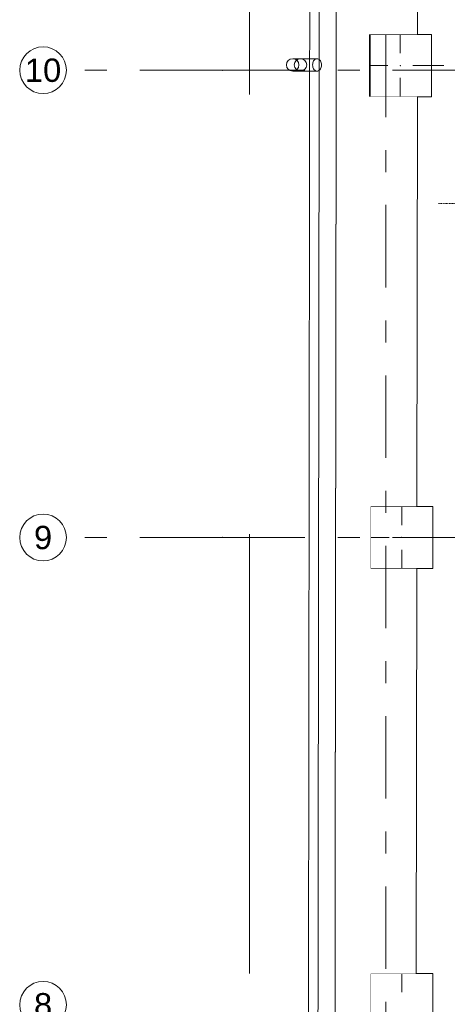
# Model space of a CAD drawing. Header units: millimetres. Extents: x -47038 to 86296, y -75637 to 48966.
# Tile 62 of 174: x -40391 to -37646, y 26784 to 33105. Entities that reach past the tile are written whole.
import ezdxf
from ezdxf.enums import TextEntityAlignment as Align

# ---------------------------------------------------------------- set-up
doc = ezdxf.new("R2010")
doc.units = ezdxf.units.MM
for name, pattern in [('DASHDOT', [1, 0.5, -0.25, 0, -0.25]), ('Przerywana', [564.444447, 282.222223, -282.222223]), ('Przerywana podwójnie', [109.361107, 52.916665, -21.166666, 14.111111, -21.166666]), ('Wipeout_Contour', [1000, 0, -1000])]:
    doc.linetypes.add(name, pattern=pattern)
for name, color, linetype, lineweight, true_color in [('00 - nowa technologia myjni_Nr_pióra__95', 7, 'Continuous', 20, 0x7c7c7c), ('103-Z Zakres opracowania_Nr_pióra__95', 7, 'Continuous', 140, 0x7c7c7c), ('280-A Dachy Powłoki_Nr_pióra__95', 7, 'Continuous', 20, 0x7c7c7c), ('410-K Osie główne_Nr_pióra__95', 7, 'Continuous', 20, 0x7c7c7c), ('420-K Ściany_Nr_pióra__95', 7, 'Continuous', 20, 0x7c7c7c), ('440-K Słupy_Nr_pióra__95', 7, 'Continuous', 20, 0x7c7c7c), ('460 - Stropy_Nr_pióra__95', 7, 'Continuous', 20, 0x7c7c7c), ('530 - Rynny i rury spustowe_Nr_pióra__95', 7, 'Continuous', 20, 0x7c7c7c)]:
    doc.layers.add(name, color=color, linetype=linetype, lineweight=lineweight, true_color=true_color)
doc.layers.add('410-K Osie główne_Nr_pióra__11', color=7, linetype='Continuous', lineweight=0)
doc.layers.add('XREF', color=8, linetype='Continuous', lineweight=9)
doc.layers.add('420-K Ściany', color=7, linetype='Continuous')
doc.styles.add('STYL_AUTOMATYCZNY_1', font='arial.ttf')

# ---------------------------------------------------------------- blocks, each defined once
blk = doc.blocks.new('parter 2025.10.15')
at = {"layer": '00 - nowa technologia myjni_Nr_pióra__95', "color": 8, "linetype": 'DASHDOT', "lineweight": 5}
blk.add_line((201.24, 2648.33), (75.79, 2648.33), dxfattribs=at)
at = {"layer": '103-Z Zakres opracowania_Nr_pióra__95', "color": 8, "linetype": 'Przerywana', "lineweight": 5}
blk.add_lwpolyline([(-45.53, 3079.65), (654.37, 3079.65), (654.37, 2747.81), (1099.75, 2747.81), (1099.75, 2276.77), (655.29, 2276.77), (655.29, -103.95), (-45.53, -103.95)], close=True, dxfattribs=at)
at = {"layer": '280-A Dachy Powłoki_Nr_pióra__95', "color": 8, "linetype": 'Continuous', "lineweight": 5, "flags": 128}
for points in [[(-10.18, 59.91), (-6.55, 3006.84)], [(13.45, 3006.84), (13.45, 59.93)], [(14.52, 59.93), (14.52, 3006.84)], [(31.49, 59.91), (31.49, 3006.82)], [(31.84, 3006.82), (31.84, 59.91)]]:
    blk.add_lwpolyline(points, dxfattribs=at)
at = {"layer": '410-K Osie główne_Nr_pióra__95', "color": 8, "linetype": 'Przerywana podwójnie', "lineweight": 5}
for p, q in [((-63, 2733.81), (-163, 2733.81)), ((-63, 2433.81), (-163, 2433.81))]:
    blk.add_line(p, q, dxfattribs=at)
at = {"layer": '410-K Osie główne_Nr_pióra__95', "color": 8, "linetype": 'Continuous', "lineweight": 5}
for centre in [(-178, 2733.81), (-178, 2433.81), (-178, 2133.81)]:
    blk.add_circle(centre, 15, dxfattribs=at)
at = {"layer": '410-K Osie główne_Nr_pióra__95', "color": 8, "linetype": 'Przerywana podwójnie', "lineweight": 5}
for p in [(-63, 2733.81), (-63, 2733.81), (-63, 2433.81), (-63, 2433.81)]:
    blk.add_point(p, dxfattribs=at)
at = {"layer": '420-K Ściany_Nr_pióra__95', "color": 8, "linetype": 'Continuous', "lineweight": 5, "flags": 128}
blk.add_lwpolyline([(-0.35, 3069.65), (-4.21, -3.07)], dxfattribs=at)
at = {"layer": '440-K Słupy_Nr_pióra__95', "color": 8, "linetype": 'Continuous', "lineweight": 5}
for p, q in [((51.2, 2744.81), (51.2, 2764.81)), ((43.2, 2736.81), (23.2, 2736.81)), ((59.2, 2736.81), (79.2, 2736.81)), ((51.2, 2728.81), (51.2, 2708.81)), ((52.2, 2441.81), (52.2, 2461.81)), ((44.2, 2433.81), (24.2, 2433.81)), ((60.2, 2433.81), (80.2, 2433.81)), ((52.2, 2425.81), (52.2, 2405.81)), ((52.2, 2141.81), (52.2, 2161.81))]:
    blk.add_line(p, q, dxfattribs=at)
at = {"layer": '440-K Słupy_Nr_pióra__95', "color": 8, "linetype": 'Continuous', "lineweight": 5, "flags": 128}
for points in [[(31.2, 2716.81), (71.2, 2716.81), (71.2, 2756.81), (31.2, 2756.81)], [(32.2, 2413.81), (72.2, 2413.81), (72.2, 2453.81), (32.2, 2453.81)], [(32.2, 2113.81), (72.2, 2113.81), (72.2, 2153.81), (32.2, 2153.81)]]:
    blk.add_lwpolyline(points, close=True, dxfattribs=at)
at = {"layer": '440-K Słupy_Nr_pióra__95', "color": 8, "linetype": 'Continuous', "lineweight": 5}
for p in [(51.2, 2736.81), (52.2, 2433.81)]:
    blk.add_point(p, dxfattribs=at)
at = {"layer": '530 - Rynny i rury spustowe_Nr_pióra__95', "color": 8, "linetype": 'Continuous', "lineweight": 5}
for p, q in [((-17.79, 2741.2), (-12.79, 2741.2)), ((-2.18, 2741.2), (-12.79, 2741.2)), ((-12.79, 2733.2), (-17.79, 2733.2)), ((-12.79, 2733.2), (-2.18, 2733.2))]:
    blk.add_line(p, q, dxfattribs=at)
at = {"layer": '530 - Rynny i rury spustowe_Nr_pióra__95', "color": 8, "linetype": 'Continuous', "lineweight": 5, "flags": 128}
for points in [[(-12.79, 2741.2, -1), (-12.79, 2733.2, -1)], [(-12.79, 2733.2, -1), (-12.79, 2741.2, -1)], [(-12.79, 2733.2, -1), (-12.79, 2741.2, -1)], [(-12.79, 2733.2, 1), (-12.79, 2741.2, 1)], [(-12.79, 2733.2, 1), (-12.79, 2741.2, 1)], [(-12.79, 2741.2, 1), (-12.79, 2733.2, 1)]]:
    blk.add_lwpolyline(points, format="xyb", close=True, dxfattribs=at)
blk.add_lwpolyline([(-2.18, 2733.2), (-1.69, 2733.26), (-1.21, 2733.44), (-0.77, 2733.73), (-0.36, 2734.13), (-0.01, 2734.63), (0.27, 2735.2), (0.48, 2735.83), (0.61, 2736.5), (0.65, 2737.2), (0.61, 2737.89), (0.48, 2738.57), (0.27, 2739.2), (-0.01, 2739.77), (-0.36, 2740.26), (-0.77, 2740.66), (-1.21, 2740.96), (-1.69, 2741.14), (-2.18, 2741.2), (-2.67, 2741.14), (-3.15, 2740.96), (-3.59, 2740.66), (-4, 2740.26), (-4.35, 2739.77), (-4.63, 2739.2), (-4.84, 2738.57), (-4.96, 2737.89), (-5.01, 2737.2), (-4.96, 2736.5), (-4.84, 2735.83), (-4.63, 2735.2), (-4.35, 2734.63), (-4, 2734.13), (-3.59, 2733.73), (-3.15, 2733.44), (-2.67, 2733.26)], close=True, dxfattribs=at)
at = {"layer": '530 - Rynny i rury spustowe_Nr_pióra__95', "color": 8, "linetype": 'Continuous', "lineweight": 5}
for centre, start, end in [((-17.79, 2737.2), 90, 270), ((-17.79, 2737.2), 90, 270), ((-17.79, 2737.2), 270, 90), ((-17.79, 2737.2), 270, 90), ((-12.79, 2737.2), 90, 270), ((-12.79, 2737.2), 270, 90)]:
    blk.add_arc(centre, 4, start, end, dxfattribs=at)
at = {"layer": '410-K Osie główne_Nr_pióra__11', "color": 8, "lineweight": 5, "style": 'STYL_AUTOMATYCZNY_1'}
for s, p in [('10', (-178, 2741.31)), ('9', (-178, 2441.31)), ('8', (-178, 2141.31))]:
    blk.add_text(s, height=15, dxfattribs=at).set_placement(p, align=Align.TOP_CENTER)
at = {"color": 8, "linetype": 'Wipeout_Contour', "lineweight": 5, "ltscale": 6138.335975}
blk.add_wipeout([(6.75, 9.87), (8.75, 9.86), (12.58, 3056.7), (10.58, 3056.7)], dxfattribs=at).dxf.layer = '420-K Ściany'
at = {"color": 8, "linetype": 'Wipeout_Contour', "lineweight": 5, "ltscale": 6142.025808}
blk.add_wipeout([(8.77, 19.86), (18.77, 19.85), (22.57, 3046.7), (12.57, 3046.7)], dxfattribs=at).dxf.layer = '420-K Ściany'
at = {"layer": '420-K Ściany_Nr_pióra__95', "color": 8, "linetype": 'Continuous', "lineweight": 5, "flags": 128}
blk.add_lwpolyline([(10.58, 3058.7), (6.75, 9.87)], dxfattribs=at)
at = {"color": 8, "linetype": 'Wipeout_Contour', "lineweight": 5, "ltscale": 6148.220068}
blk.add_wipeout([(18.77, 19.9), (18.82, 19.9), (22.62, 3046.65), (22.57, 3046.65)], dxfattribs=at).dxf.layer = '420-K Ściany'
at = {"color": 8, "linetype": 'Wipeout_Contour', "lineweight": 5, "ltscale": 61418.732381}
blk.add_wipeout([(22.57, 3006.65), (18.87, 59.9), (58.87, 59.85), (59.19, 313.81), (32.2, 313.81), (32.2, 353.81), (59.24, 353.81), (59.56, 613.81), (32.2, 613.81), (32.2, 653.81), (59.61, 653.81), (59.94, 913.81), (32.2, 913.81), (32.2, 953.81), (59.99, 953.81), (60.31, 1210.81), (32.2, 1210.81), (32.2, 1250.81), (60.36, 1250.81), (60.69, 1513.81), (32.2, 1513.81), (32.2, 1553.81), (60.74, 1553.81), (61.07, 1813.81), (32.2, 1813.81), (32.2, 1853.81), (61.12, 1853.81), (61.45, 2113.81), (32.2, 2113.81), (32.2, 2153.81), (61.5, 2153.81), (61.82, 2413.81), (32.2, 2413.81), (32.2, 2453.81), (61.87, 2453.81), (62.2, 2716.81), (31.2, 2716.81), (31.2, 2756.81), (62.26, 2756.81), (62.57, 3006.65)], dxfattribs=at).dxf.layer = '420-K Ściany'
at = {"layer": '410-K Osie główne_Nr_pióra__95', "color": 8, "linetype": 'Przerywana podwójnie', "lineweight": 5}
for p, q in [((42.06, 3303.44), (42.06, -165.65)), ((-63, 2733.81), (1039.92, 2733.81)), ((-63, 2433.81), (1039.92, 2433.81))]:
    blk.add_line(p, q, dxfattribs=at)
at = {"layer": '420-K Ściany_Nr_pióra__95', "color": 8, "linetype": 'Continuous', "lineweight": 5, "flags": 128}
for points in [[(62.26, 2756.81), (62.57, 3006.65)], [(62.26, 2756.81), (62.57, 3006.65)], [(61.87, 2453.81), (62.2, 2716.81)], [(61.87, 2453.81), (62.2, 2716.81)], [(61.5, 2153.81), (61.82, 2413.81)], [(61.5, 2153.81), (61.82, 2413.81)]]:
    blk.add_lwpolyline(points, dxfattribs=at)
at = {"layer": '460 - Stropy_Nr_pióra__95', "color": 8, "linetype": 'Continuous', "lineweight": 5, "flags": 128}
blk.add_lwpolyline([(6.75, 7.87), (658.57, 7.05), (655.73, 2276.77), (655.14, 2747.25), (654.75, 3058.7), (10.58, 3058.7)], close=True, dxfattribs=at)

msp = doc.modelspace()

# ---------------------------------------------------------------- block references
at = {"layer": 'XREF', "xscale": 10, "yscale": 10, "zscale": 10}
msp.add_blockref('parter 2025.10.15', (-38460.6, 5442.3), dxfattribs=at)

doc.saveas('drawing.dxf')
